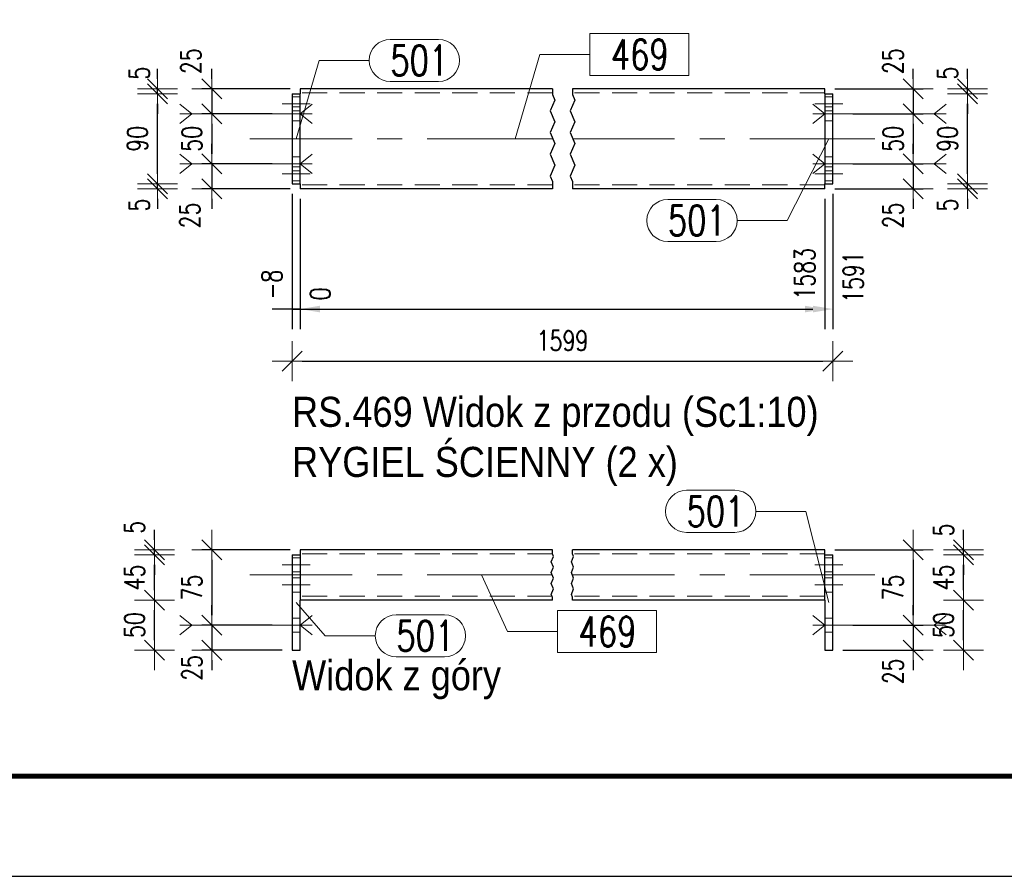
# Model space of a CAD drawing. Header units: millimetres. Extents: x -877 to 135, y 14151 to 14821.
# Tile 19 of 46: x -386 to -288, y 14151 to 14237. Entities that reach past the tile are written whole.
import ezdxf

# ---------------------------------------------------------------- set-up
doc = ezdxf.new("R2010")
doc.units = ezdxf.units.MM
doc.header["$LTSCALE"] = 10
doc.linetypes.add('HIDDEN', pattern=[0.375, 0.25, -0.125])
doc.linetypes.add('MITTE', pattern=[2, 1.25, -0.25, 0.25, -0.25])
doc.layers.get('Defpoints').update_dxf_attribs({"color": 1})
doc.layers.add('_FORMATKA', color=8, linetype='Continuous', plot=False)
for name, color, linetype, lineweight in [('_RAMKA', 7, 'Continuous', 35), ('PS_Bolt', 4, 'Continuous', 13), ('PS_DIM', 4, 'Continuous', 13), ('PS_Hidden', 2, 'HIDDEN', 9), ('PS_Mid', 5, 'MITTE', 15), ('PS_Pos', 1, 'Continuous', 15), ('PS_Shape', 161, 'Continuous', 30), ('PS_SOLID', 7, 'Continuous', 30), ('PS_TEXT', 3, 'Continuous', 18)]:
    doc.layers.add(name, color=color, linetype=linetype, lineweight=lineweight)
doc.styles.add('gil', font='txt', dxfattribs={"width": 0.9})
doc.styles.add('simplex', font='simplex.shx', dxfattribs={"width": 0.75})
doc.dimstyles.new('1_10_GŁ_DS1-LS10', dxfattribs={"dimtxt": 2, "dimasz": 2, "dimexe": 2, "dimexo": 1, "dimgap": 1, "dimtad": 1, "dimjust": 4, "dimdec": 0, "dimlfac": 10, "dimtxsty": 'simplex', "dimblk1": 'NONE', "dimsah": 1, "dimcen": 2, "dimclrd": 256, "dimclre": 256, "dimclrt": 3, "dimadec": 1, "dimazin": 0, "dimtfac": 1, "dimtdec": 0, "dimtmove": 2, "dimatfit": 3, "dimfxl": 1, "dimarcsym": 0})
doc.dimstyles.new('1_10_PRZ', dxfattribs={"dimtxt": 2, "dimasz": 1, "dimexe": 2, "dimexo": 5, "dimgap": 1, "dimtad": 1, "dimdec": 0, "dimlfac": 10, "dimtxsty": 'simplex', "dimblk": 'dimznak', "dimcen": 2, "dimse1": 1, "dimse2": 1, "dimclrt": 3, "dimadec": 1, "dimazin": 0, "dimtfac": 1, "dimtdec": 0, "dimtix": 1, "dimtmove": 2, "dimatfit": 3, "dimldrblk": 'dim-grot', "dimfxl": 1, "dimarcsym": 0})
doc.dimstyles.new('1_10_PRZ_DS1-LS10', dxfattribs={"dimtxt": 2, "dimasz": 1, "dimexe": 2, "dimexo": 5, "dimgap": 1, "dimtad": 1, "dimdec": 0, "dimlfac": 10, "dimtxsty": 'simplex', "dimblk": 'dimznak', "dimcen": 2, "dimse1": 1, "dimse2": 1, "dimclrt": 3, "dimadec": 1, "dimazin": 0, "dimtfac": 1, "dimtdec": 0, "dimtix": 1, "dimtmove": 2, "dimatfit": 3, "dimldrblk": 'dim-grot', "dimfxl": 1, "dimarcsym": 0})
doc.dimstyles.new('1_10_SC', dxfattribs={"dimtxt": 2, "dimasz": 1, "dimexe": 1, "dimexo": 1, "dimgap": 1, "dimtad": 1, "dimdec": 0, "dimlfac": 10, "dimtxsty": 'simplex', "dimblk": 'dimznak', "dimcen": 2, "dimclrd": 256, "dimclre": 256, "dimclrt": 3, "dimadec": 1, "dimazin": 0, "dimtfac": 1, "dimtdec": 0, "dimtix": 1, "dimtmove": 2, "dimatfit": 3, "dimldrblk": 'dim-grot', "dimfxl": 1, "dimarcsym": 0})

# ---------------------------------------------------------------- blocks, each defined once
blk = doc.blocks.new('*D453')
at = {"layer": 'Defpoints', "color": 0, "transparency": 16777216}
for p in [(-358.929, 14220.212), (-358.129, 14219.712), (-358.129, 14207.712)]:
    blk.add_point(p, dxfattribs=at)
at = {"layer": 'PS_DIM', "lineweight": -2, "transparency": 16777216}
for p, q in [((-358.929, 14219.212), (-358.929, 14205.712)), ((-358.129, 14218.712), (-358.129, 14205.712)), ((-358.929, 14207.712), (-360.929, 14207.712)), ((-358.929, 14207.712), (-358.129, 14207.712)), ((-356.129, 14207.712), (-354.129, 14207.712))]:
    blk.add_line(p, q, dxfattribs=at)
at = {"layer": 'PS_DIM', "transparency": 16777216}
blk.add_solid([(-356.129, 14208.045), (-356.129, 14207.378), (-358.129, 14207.712)], dxfattribs=at)
at = {"layer": 'PS_DIM', "color": 3, "transparency": 16777216, "insert": (-360.949, 14210.16), "char_height": 2, "attachment_point": 5, "rotation": 90, "style": 'simplex'}
blk.add_mtext('-8', dxfattribs=at)
blk = doc.blocks.new('_None')
blk = doc.blocks.new('*D454')
at = {"layer": 'Defpoints', "color": 0, "transparency": 16777216}
for p in [(-358.129, 14219.712), (-358.129, 14219.712), (-358.129, 14207.712)]:
    blk.add_point(p, dxfattribs=at)
at = {"layer": 'PS_DIM', "lineweight": -2, "transparency": 16777216}
for p, q in [((-358.129, 14218.712), (-358.129, 14205.712)), ((-358.129, 14218.712), (-358.129, 14205.712)), ((-358.129, 14207.712), (-360.129, 14207.712)), ((-356.129, 14207.712), (-354.129, 14207.712))]:
    blk.add_line(p, q, dxfattribs=at)
at = {"layer": 'PS_DIM', "transparency": 16777216}
blk.add_solid([(-356.129, 14208.045), (-356.129, 14207.378), (-358.129, 14207.712)], dxfattribs=at)
at = {"layer": 'PS_DIM', "color": 3, "transparency": 16777216, "insert": (-356.109, 14209.232), "char_height": 2, "attachment_point": 5, "rotation": 90, "style": 'simplex'}
blk.add_mtext('0', dxfattribs=at)
blk = doc.blocks.new('*D455')
at = {"layer": 'Defpoints', "color": 0, "transparency": 16777216}
for p in [(-358.129, 14219.712), (-305.729, 14219.712), (-305.729, 14207.712)]:
    blk.add_point(p, dxfattribs=at)
at = {"layer": 'PS_DIM', "lineweight": -2, "transparency": 16777216}
for p, q in [((-358.129, 14218.712), (-358.129, 14205.712)), ((-305.729, 14218.712), (-305.729, 14205.712)), ((-358.129, 14207.712), (-307.729, 14207.712))]:
    blk.add_line(p, q, dxfattribs=at)
at = {"layer": 'PS_DIM', "transparency": 16777216}
blk.add_solid([(-307.729, 14208.045), (-307.729, 14207.378), (-305.729, 14207.712)], dxfattribs=at)
at = {"layer": 'PS_DIM', "color": 3, "transparency": 16777216, "insert": (-307.749, 14211.232), "char_height": 2, "attachment_point": 5, "rotation": 90, "style": 'simplex'}
blk.add_mtext('1583', dxfattribs=at)
blk = doc.blocks.new('*D456')
at = {"layer": 'Defpoints', "color": 0, "transparency": 16777216}
for p in [(-358.129, 14219.712), (-304.929, 14220.212), (-304.929, 14207.712)]:
    blk.add_point(p, dxfattribs=at)
at = {"layer": 'PS_DIM', "lineweight": -2, "transparency": 16777216}
for p, q in [((-358.129, 14218.712), (-358.129, 14205.712)), ((-304.929, 14219.212), (-304.929, 14205.712)), ((-358.129, 14207.712), (-306.929, 14207.712))]:
    blk.add_line(p, q, dxfattribs=at)
at = {"layer": 'PS_DIM', "transparency": 16777216}
blk.add_solid([(-306.929, 14208.045), (-306.929, 14207.378), (-304.929, 14207.712)], dxfattribs=at)
at = {"layer": 'PS_DIM', "color": 3, "transparency": 16777216, "insert": (-302.909, 14210.91), "char_height": 2, "attachment_point": 5, "rotation": 90, "style": 'simplex'}
blk.add_mtext('1591', dxfattribs=at)
blk = doc.blocks.new('dimznak')
at = {"color": 0}
for points in [[(0, 2), (0, -2)], [(-2, 0), (2, 0)]]:
    blk.add_lwpolyline(points, dxfattribs=at)
at = {"color": 2}
blk.add_lwpolyline([(1, 1), (-1, -1)], dxfattribs=at)
blk = doc.blocks.new('*D457')
at = {"layer": 'Defpoints', "color": 0, "transparency": 16777216}
for p in [(-305.729, 14229.712), (-303.929, 14227.212), (-296.929, 14227.212)]:
    blk.add_point(p, dxfattribs=at)
at = {"layer": 'PS_DIM', "lineweight": -2, "transparency": 16777216}
for p, q in [((-296.929, 14230.712), (-296.929, 14231.712)), ((-304.729, 14229.712), (-295.929, 14229.712)), ((-296.929, 14229.712), (-296.929, 14227.212)), ((-302.929, 14227.212), (-295.929, 14227.212)), ((-296.929, 14226.212), (-296.929, 14225.212))]:
    blk.add_line(p, q, dxfattribs=at)
for p, rotation in [((-296.929, 14229.712), 270), ((-296.929, 14227.212), 90)]:
    blk.add_blockref('dimznak', p, dxfattribs=dict(at, rotation=rotation))
at = {"layer": 'PS_DIM', "color": 3, "transparency": 16777216, "insert": (-298.929, 14232.459), "char_height": 2, "attachment_point": 5, "rotation": 90, "style": 'simplex'}
blk.add_mtext('25', dxfattribs=at)
blk = doc.blocks.new('dim-grot')
blk.add_hatch(color=256).paths.add_polyline_path([(0, 0), (-2, 0.5), (-2, -0.5)])
blk.add_lwpolyline([(0, 0), (-2, 0.5), (-2, -0.5), (0, 0)])
blk = doc.blocks.new('*D458')
at = {"layer": 'Defpoints', "color": 0, "transparency": 16777216}
for p in [(-303.929, 14227.212), (-303.929, 14222.212), (-296.929, 14222.212)]:
    blk.add_point(p, dxfattribs=at)
at = {"layer": 'PS_DIM', "lineweight": -2, "transparency": 16777216}
for p, q in [((-302.929, 14227.212), (-295.929, 14227.212)), ((-296.929, 14226.212), (-296.929, 14223.212)), ((-302.929, 14222.212), (-295.929, 14222.212))]:
    blk.add_line(p, q, dxfattribs=at)
for p, rotation in [((-296.929, 14227.212), 90), ((-296.929, 14222.212), 270)]:
    blk.add_blockref('dimznak', p, dxfattribs=dict(at, rotation=rotation))
at = {"layer": 'PS_DIM', "color": 3, "transparency": 16777216, "insert": (-298.929, 14224.712), "char_height": 2, "attachment_point": 5, "rotation": 90, "style": 'simplex'}
blk.add_mtext('50', dxfattribs=at)
blk = doc.blocks.new('*D459')
at = {"layer": 'Defpoints', "color": 0, "transparency": 16777216}
for p in [(-303.929, 14222.212), (-305.729, 14219.712), (-296.929, 14219.712)]:
    blk.add_point(p, dxfattribs=at)
at = {"layer": 'PS_DIM', "lineweight": -2, "transparency": 16777216}
for p, q in [((-296.929, 14223.212), (-296.929, 14224.212)), ((-302.929, 14222.212), (-295.929, 14222.212)), ((-296.929, 14222.212), (-296.929, 14219.712)), ((-304.729, 14219.712), (-295.929, 14219.712)), ((-296.929, 14218.712), (-296.929, 14217.712))]:
    blk.add_line(p, q, dxfattribs=at)
for p, rotation in [((-296.929, 14222.212), 270), ((-296.929, 14219.712), 90)]:
    blk.add_blockref('dimznak', p, dxfattribs=dict(at, rotation=rotation))
at = {"layer": 'PS_DIM', "color": 3, "transparency": 16777216, "insert": (-298.929, 14217.051), "char_height": 2, "attachment_point": 5, "rotation": 90, "style": 'simplex'}
blk.add_mtext('25', dxfattribs=at)
blk = doc.blocks.new('*D460')
at = {"layer": 'Defpoints', "color": 0, "transparency": 16777216}
for p in [(-305.729, 14219.712), (-304.929, 14220.212), (-291.486, 14220.212)]:
    blk.add_point(p, dxfattribs=at)
at = {"layer": 'PS_DIM', "color": 0, "lineweight": -2, "transparency": 16777216}
for p, q in [((-291.486, 14221.212), (-291.486, 14222.212)), ((-291.486, 14219.712), (-291.486, 14220.212)), ((-291.486, 14218.712), (-291.486, 14217.712))]:
    blk.add_line(p, q, dxfattribs=at)
for p, rotation in [((-291.486, 14220.212), 270), ((-291.486, 14219.712), 90)]:
    blk.add_blockref('dimznak', p, dxfattribs=dict(at, rotation=rotation))
at = {"layer": 'PS_DIM', "color": 3, "transparency": 16777216, "insert": (-293.486, 14218.09), "char_height": 2, "attachment_point": 5, "rotation": 90, "style": 'simplex'}
blk.add_mtext('5', dxfattribs=at)
blk = doc.blocks.new('*D461')
at = {"layer": 'Defpoints', "color": 0, "transparency": 16777216}
for p in [(-304.929, 14229.212), (-291.486, 14229.212), (-304.929, 14220.212)]:
    blk.add_point(p, dxfattribs=at)
at = {"layer": 'PS_DIM', "color": 0, "lineweight": -2, "transparency": 16777216}
blk.add_line((-291.486, 14221.212), (-291.486, 14228.212), dxfattribs=at)
for p, rotation in [((-291.486, 14229.212), 90), ((-291.486, 14220.212), 270)]:
    blk.add_blockref('dimznak', p, dxfattribs=dict(at, rotation=rotation))
at = {"layer": 'PS_DIM', "color": 3, "transparency": 16777216, "insert": (-293.486, 14224.712), "char_height": 2, "attachment_point": 5, "rotation": 90, "style": 'simplex'}
blk.add_mtext('90', dxfattribs=at)
blk = doc.blocks.new('*D462')
at = {"layer": 'Defpoints', "color": 0, "transparency": 16777216}
for p in [(-305.729, 14229.712), (-304.929, 14229.212), (-291.486, 14229.712)]:
    blk.add_point(p, dxfattribs=at)
at = {"layer": 'PS_DIM', "color": 0, "lineweight": -2, "transparency": 16777216}
for p, q in [((-291.486, 14230.712), (-291.486, 14231.712)), ((-291.486, 14229.212), (-291.486, 14229.712)), ((-291.486, 14228.212), (-291.486, 14227.212))]:
    blk.add_line(p, q, dxfattribs=at)
for p, rotation in [((-291.486, 14229.712), 270), ((-291.486, 14229.212), 90)]:
    blk.add_blockref('dimznak', p, dxfattribs=dict(at, rotation=rotation))
at = {"layer": 'PS_DIM', "color": 3, "transparency": 16777216, "insert": (-293.486, 14231.271), "char_height": 2, "attachment_point": 5, "rotation": 90, "style": 'simplex'}
blk.add_mtext('5', dxfattribs=at)
blk = doc.blocks.new('*D463')
at = {"layer": 'Defpoints', "color": 0, "transparency": 16777216}
for p in [(-358.129, 14229.712), (-366.929, 14227.212), (-359.929, 14227.212)]:
    blk.add_point(p, dxfattribs=at)
at = {"layer": 'PS_DIM', "lineweight": -2, "transparency": 16777216}
for p, q in [((-366.929, 14230.712), (-366.929, 14231.712)), ((-359.129, 14229.712), (-367.929, 14229.712)), ((-366.929, 14229.712), (-366.929, 14227.212)), ((-360.929, 14227.212), (-367.929, 14227.212)), ((-366.929, 14226.212), (-366.929, 14225.212))]:
    blk.add_line(p, q, dxfattribs=at)
for p, rotation in [((-366.929, 14229.712), 270), ((-366.929, 14227.212), 90)]:
    blk.add_blockref('dimznak', p, dxfattribs=dict(at, rotation=rotation))
at = {"layer": 'PS_DIM', "color": 3, "transparency": 16777216, "insert": (-369.032, 14232.459), "char_height": 2, "attachment_point": 5, "rotation": 90, "style": 'simplex'}
blk.add_mtext('25', dxfattribs=at)
blk = doc.blocks.new('*D464')
at = {"layer": 'Defpoints', "color": 0, "transparency": 16777216}
for p in [(-359.929, 14227.212), (-366.929, 14222.212), (-359.929, 14222.212)]:
    blk.add_point(p, dxfattribs=at)
at = {"layer": 'PS_DIM', "lineweight": -2, "transparency": 16777216}
for p, q in [((-360.929, 14227.212), (-367.929, 14227.212)), ((-366.929, 14226.212), (-366.929, 14223.212)), ((-360.929, 14222.212), (-367.929, 14222.212))]:
    blk.add_line(p, q, dxfattribs=at)
for p, rotation in [((-366.929, 14227.212), 90), ((-366.929, 14222.212), 270)]:
    blk.add_blockref('dimznak', p, dxfattribs=dict(at, rotation=rotation))
at = {"layer": 'PS_DIM', "color": 3, "transparency": 16777216, "insert": (-368.929, 14224.712), "char_height": 2, "attachment_point": 5, "rotation": 90, "style": 'simplex'}
blk.add_mtext('50', dxfattribs=at)
blk = doc.blocks.new('*D465')
at = {"layer": 'Defpoints', "color": 0, "transparency": 16777216}
for p in [(-359.929, 14222.212), (-366.929, 14219.712), (-358.129, 14219.712)]:
    blk.add_point(p, dxfattribs=at)
at = {"layer": 'PS_DIM', "lineweight": -2, "transparency": 16777216}
for p, q in [((-366.929, 14223.212), (-366.929, 14224.212)), ((-360.929, 14222.212), (-367.929, 14222.212)), ((-366.929, 14222.212), (-366.929, 14219.712)), ((-359.129, 14219.712), (-367.929, 14219.712)), ((-366.929, 14218.712), (-366.929, 14217.712))]:
    blk.add_line(p, q, dxfattribs=at)
for p, rotation in [((-366.929, 14222.212), 270), ((-366.929, 14219.712), 90)]:
    blk.add_blockref('dimznak', p, dxfattribs=dict(at, rotation=rotation))
at = {"layer": 'PS_DIM', "color": 3, "transparency": 16777216, "insert": (-369.129, 14217.051), "char_height": 2, "attachment_point": 5, "rotation": 90, "style": 'simplex'}
blk.add_mtext('25', dxfattribs=at)
blk = doc.blocks.new('*D466')
at = {"layer": 'Defpoints', "color": 0, "transparency": 16777216}
for p in [(-372.372, 14220.212), (-358.929, 14220.212), (-358.129, 14219.712)]:
    blk.add_point(p, dxfattribs=at)
at = {"layer": 'PS_DIM', "color": 0, "lineweight": -2, "transparency": 16777216}
for p, q in [((-372.372, 14221.212), (-372.372, 14222.212)), ((-372.372, 14219.712), (-372.372, 14220.212)), ((-372.372, 14218.712), (-372.372, 14217.712))]:
    blk.add_line(p, q, dxfattribs=at)
for p, rotation in [((-372.372, 14220.212), 270), ((-372.372, 14219.712), 90)]:
    blk.add_blockref('dimznak', p, dxfattribs=dict(at, rotation=rotation))
at = {"layer": 'PS_DIM', "color": 3, "transparency": 16777216, "insert": (-374.182, 14218.09), "char_height": 2, "attachment_point": 5, "rotation": 90, "style": 'simplex'}
blk.add_mtext('5', dxfattribs=at)
blk = doc.blocks.new('*D467')
at = {"layer": 'Defpoints', "color": 0, "transparency": 16777216}
for p in [(-372.372, 14229.212), (-358.929, 14229.212), (-358.929, 14220.212)]:
    blk.add_point(p, dxfattribs=at)
at = {"layer": 'PS_DIM', "color": 0, "lineweight": -2, "transparency": 16777216}
blk.add_line((-372.372, 14221.212), (-372.372, 14228.212), dxfattribs=at)
for p, rotation in [((-372.372, 14229.212), 90), ((-372.372, 14220.212), 270)]:
    blk.add_blockref('dimznak', p, dxfattribs=dict(at, rotation=rotation))
at = {"layer": 'PS_DIM', "color": 3, "transparency": 16777216, "insert": (-374.372, 14224.712), "char_height": 2, "attachment_point": 5, "rotation": 90, "style": 'simplex'}
blk.add_mtext('90', dxfattribs=at)
blk = doc.blocks.new('*D468')
at = {"layer": 'Defpoints', "color": 0, "transparency": 16777216}
for p in [(-372.372, 14229.712), (-358.929, 14229.212), (-358.129, 14229.712)]:
    blk.add_point(p, dxfattribs=at)
at = {"layer": 'PS_DIM', "color": 0, "lineweight": -2, "transparency": 16777216}
for p, q in [((-372.372, 14230.712), (-372.372, 14231.712)), ((-372.372, 14229.212), (-372.372, 14229.712)), ((-372.372, 14228.212), (-372.372, 14227.212))]:
    blk.add_line(p, q, dxfattribs=at)
for p, rotation in [((-372.372, 14229.712), 270), ((-372.372, 14229.212), 90)]:
    blk.add_blockref('dimznak', p, dxfattribs=dict(at, rotation=rotation))
at = {"layer": 'PS_DIM', "color": 3, "transparency": 16777216, "insert": (-374.182, 14231.271), "char_height": 2, "attachment_point": 5, "rotation": 90, "style": 'simplex'}
blk.add_mtext('5', dxfattribs=at)
blk = doc.blocks.new('*D469')
at = {"layer": 'Defpoints', "color": 0, "transparency": 16777216}
for p in [(-358.129, 14183.658), (-366.929, 14176.158), (-359.929, 14176.158)]:
    blk.add_point(p, dxfattribs=at)
at = {"layer": 'PS_DIM', "lineweight": -2, "transparency": 16777216}
for p, q in [((-359.129, 14183.658), (-367.929, 14183.658)), ((-366.929, 14182.658), (-366.929, 14177.158)), ((-360.929, 14176.158), (-367.929, 14176.158))]:
    blk.add_line(p, q, dxfattribs=at)
for p, rotation in [((-366.929, 14183.658), 90), ((-366.929, 14176.158), 270)]:
    blk.add_blockref('dimznak', p, dxfattribs=dict(at, rotation=rotation))
at = {"layer": 'PS_DIM', "color": 3, "transparency": 16777216, "insert": (-368.929, 14179.908), "char_height": 2, "attachment_point": 5, "rotation": 90, "style": 'simplex'}
blk.add_mtext('75', dxfattribs=at)
blk = doc.blocks.new('*D470')
at = {"layer": 'Defpoints', "color": 0, "transparency": 16777216}
for p in [(-359.929, 14176.158), (-366.929, 14173.658), (-358.929, 14173.658)]:
    blk.add_point(p, dxfattribs=at)
at = {"layer": 'PS_DIM', "lineweight": -2, "transparency": 16777216}
for p, q in [((-366.929, 14177.158), (-366.929, 14178.158)), ((-360.929, 14176.158), (-367.929, 14176.158)), ((-366.929, 14176.158), (-366.929, 14173.658)), ((-359.929, 14173.658), (-367.929, 14173.658)), ((-366.929, 14172.658), (-366.929, 14171.658))]:
    blk.add_line(p, q, dxfattribs=at)
for p, rotation in [((-366.929, 14176.158), 270), ((-366.929, 14173.658), 90)]:
    blk.add_blockref('dimznak', p, dxfattribs=dict(at, rotation=rotation))
at = {"layer": 'PS_DIM', "color": 3, "transparency": 16777216, "insert": (-368.929, 14171.877), "char_height": 2, "attachment_point": 5, "rotation": 90, "style": 'simplex'}
blk.add_mtext('25', dxfattribs=at)
blk = doc.blocks.new('*D471')
at = {"layer": 'Defpoints', "color": 0, "transparency": 16777216}
for p in [(-372.661, 14178.658), (-356.408, 14178.658), (-358.129, 14173.658)]:
    blk.add_point(p, dxfattribs=at)
at = {"layer": 'PS_DIM', "color": 0, "lineweight": -2, "transparency": 16777216}
blk.add_line((-372.661, 14174.658), (-372.661, 14177.658), dxfattribs=at)
for p, rotation in [((-372.661, 14178.658), 90), ((-372.661, 14173.658), 270)]:
    blk.add_blockref('dimznak', p, dxfattribs=dict(at, rotation=rotation))
at = {"layer": 'PS_DIM', "color": 3, "transparency": 16777216, "insert": (-374.661, 14176.158), "char_height": 2, "attachment_point": 5, "rotation": 90, "style": 'simplex'}
blk.add_mtext('50', dxfattribs=at)
blk = doc.blocks.new('*D472')
at = {"layer": 'Defpoints', "color": 0, "transparency": 16777216}
for p in [(-372.661, 14183.158), (-358.929, 14183.158), (-356.408, 14178.658)]:
    blk.add_point(p, dxfattribs=at)
at = {"layer": 'PS_DIM', "color": 0, "lineweight": -2, "transparency": 16777216}
blk.add_line((-372.661, 14179.658), (-372.661, 14182.158), dxfattribs=at)
for p, rotation in [((-372.661, 14183.158), 90), ((-372.661, 14178.658), 270)]:
    blk.add_blockref('dimznak', p, dxfattribs=dict(at, rotation=rotation))
at = {"layer": 'PS_DIM', "color": 3, "transparency": 16777216, "insert": (-374.661, 14180.908), "char_height": 2, "attachment_point": 5, "rotation": 90, "style": 'simplex'}
blk.add_mtext('45', dxfattribs=at)
blk = doc.blocks.new('*D473')
at = {"layer": 'Defpoints', "color": 0, "transparency": 16777216}
for p in [(-372.661, 14183.658), (-358.929, 14183.158), (-358.129, 14183.658)]:
    blk.add_point(p, dxfattribs=at)
at = {"layer": 'PS_DIM', "color": 0, "lineweight": -2, "transparency": 16777216}
for p, q in [((-372.661, 14184.658), (-372.661, 14185.658)), ((-372.661, 14183.158), (-372.661, 14183.658)), ((-372.661, 14182.158), (-372.661, 14181.158))]:
    blk.add_line(p, q, dxfattribs=at)
for p, rotation in [((-372.661, 14183.658), 270), ((-372.661, 14183.158), 90)]:
    blk.add_blockref('dimznak', p, dxfattribs=dict(at, rotation=rotation))
at = {"layer": 'PS_DIM', "color": 3, "transparency": 16777216, "insert": (-374.661, 14185.913), "char_height": 2, "attachment_point": 5, "rotation": 90, "style": 'simplex'}
blk.add_mtext('5', dxfattribs=at)
blk = doc.blocks.new('*D474')
at = {"layer": 'Defpoints', "color": 0, "transparency": 16777216}
for p in [(-305.729, 14183.658), (-303.929, 14176.158), (-296.929, 14176.158)]:
    blk.add_point(p, dxfattribs=at)
at = {"layer": 'PS_DIM', "lineweight": -2, "transparency": 16777216}
for p, q in [((-304.729, 14183.658), (-295.929, 14183.658)), ((-296.929, 14182.658), (-296.929, 14177.158)), ((-302.929, 14176.158), (-295.929, 14176.158))]:
    blk.add_line(p, q, dxfattribs=at)
for p, rotation in [((-296.929, 14183.658), 90), ((-296.929, 14176.158), 270)]:
    blk.add_blockref('dimznak', p, dxfattribs=dict(at, rotation=rotation))
at = {"layer": 'PS_DIM', "color": 3, "transparency": 16777216, "insert": (-298.929, 14179.908), "char_height": 2, "attachment_point": 5, "rotation": 90, "style": 'simplex'}
blk.add_mtext('75', dxfattribs=at)
blk = doc.blocks.new('*D475')
at = {"layer": 'Defpoints', "color": 0, "transparency": 16777216}
for p in [(-303.929, 14176.158), (-304.929, 14173.658), (-296.929, 14173.658)]:
    blk.add_point(p, dxfattribs=at)
at = {"layer": 'PS_DIM', "lineweight": -2, "transparency": 16777216}
for p, q in [((-296.929, 14177.158), (-296.929, 14178.158)), ((-302.929, 14176.158), (-295.929, 14176.158)), ((-296.929, 14176.158), (-296.929, 14173.658)), ((-303.929, 14173.658), (-295.929, 14173.658)), ((-296.929, 14172.658), (-296.929, 14171.658))]:
    blk.add_line(p, q, dxfattribs=at)
for p, rotation in [((-296.929, 14176.158), 270), ((-296.929, 14173.658), 90)]:
    blk.add_blockref('dimznak', p, dxfattribs=dict(at, rotation=rotation))
at = {"layer": 'PS_DIM', "color": 3, "transparency": 16777216, "insert": (-298.929, 14171.538), "char_height": 2, "attachment_point": 5, "rotation": 90, "style": 'simplex'}
blk.add_mtext('25', dxfattribs=at)
blk = doc.blocks.new('*D476')
at = {"layer": 'Defpoints', "color": 0, "transparency": 16777216}
for p in [(-307.016, 14178.658), (-291.895, 14178.658), (-305.729, 14173.658)]:
    blk.add_point(p, dxfattribs=at)
at = {"layer": 'PS_DIM', "color": 0, "lineweight": -2, "transparency": 16777216}
blk.add_line((-291.895, 14174.658), (-291.895, 14177.658), dxfattribs=at)
for p, rotation in [((-291.895, 14178.658), 90), ((-291.895, 14173.658), 270)]:
    blk.add_blockref('dimznak', p, dxfattribs=dict(at, rotation=rotation))
at = {"layer": 'PS_DIM', "color": 3, "transparency": 16777216, "insert": (-293.895, 14176.158), "char_height": 2, "attachment_point": 5, "rotation": 90, "style": 'simplex'}
blk.add_mtext('50', dxfattribs=at)
blk = doc.blocks.new('*D477')
at = {"layer": 'Defpoints', "color": 0, "transparency": 16777216}
for p in [(-304.929, 14183.158), (-291.895, 14183.158), (-307.016, 14178.658)]:
    blk.add_point(p, dxfattribs=at)
at = {"layer": 'PS_DIM', "color": 0, "lineweight": -2, "transparency": 16777216}
blk.add_line((-291.895, 14179.658), (-291.895, 14182.158), dxfattribs=at)
for p, rotation in [((-291.895, 14183.158), 90), ((-291.895, 14178.658), 270)]:
    blk.add_blockref('dimznak', p, dxfattribs=dict(at, rotation=rotation))
at = {"layer": 'PS_DIM', "color": 3, "transparency": 16777216, "insert": (-293.895, 14180.908), "char_height": 2, "attachment_point": 5, "rotation": 90, "style": 'simplex'}
blk.add_mtext('45', dxfattribs=at)
blk = doc.blocks.new('*D478')
at = {"layer": 'Defpoints', "color": 0, "transparency": 16777216}
for p in [(-305.729, 14183.658), (-304.929, 14183.158), (-291.895, 14183.658)]:
    blk.add_point(p, dxfattribs=at)
at = {"layer": 'PS_DIM', "color": 0, "lineweight": -2, "transparency": 16777216}
for p, q in [((-291.895, 14184.658), (-291.895, 14185.658)), ((-291.895, 14183.158), (-291.895, 14183.658)), ((-291.895, 14182.158), (-291.895, 14181.158))]:
    blk.add_line(p, q, dxfattribs=at)
for p, rotation in [((-291.895, 14183.658), 270), ((-291.895, 14183.158), 90)]:
    blk.add_blockref('dimznak', p, dxfattribs=dict(at, rotation=rotation))
at = {"layer": 'PS_DIM', "color": 3, "transparency": 16777216, "insert": (-293.895, 14185.654), "char_height": 2, "attachment_point": 5, "rotation": 90, "style": 'simplex'}
blk.add_mtext('5', dxfattribs=at)
blk = doc.blocks.new('*D572')
at = {"layer": 'Defpoints', "color": 0, "transparency": 16777216}
for p in [(-304.929, 14220.512), (-358.929, 14220.212), (-304.929, 14202.52)]:
    blk.add_point(p, dxfattribs=at)
at = {"layer": 'PS_DIM', "color": 0, "lineweight": -2, "transparency": 16777216}
blk.add_line((-357.929, 14202.52), (-305.929, 14202.52), dxfattribs=at)
at = {"layer": 'PS_DIM', "color": 0, "lineweight": -2, "transparency": 16777216, "rotation": 180}
blk.add_blockref('dimznak', (-358.929, 14202.52), dxfattribs=at)
at = {"layer": 'PS_DIM', "color": 0, "lineweight": -2, "transparency": 16777216}
blk.add_blockref('dimznak', (-304.929, 14202.52), dxfattribs=at)
at = {"layer": 'PS_DIM', "color": 3, "transparency": 16777216, "insert": (-331.929, 14204.56), "char_height": 2, "attachment_point": 5, "style": 'simplex'}
blk.add_mtext('1599', dxfattribs=at)
blk = doc.blocks.new('*U279')
at = {"layer": '_FORMATKA', "lineweight": -3}
blk.add_lwpolyline([(-1000, 0), (0, 0), (0, 594), (-1000, 594)], close=True, dxfattribs=at)
at = {"layer": '_RAMKA', "lineweight": -3, "const_width": 0.5}
blk.add_lwpolyline([(-970, 10), (-10, 10), (-10, 584), (-970, 584)], close=True, dxfattribs=at)
blk = doc.blocks.new('*X977')
at = {"color": 4, "linetype": 'Continuous'}
for p, q in [((-370.129, 14223.172), (-368.929, 14222.212)), ((-368.929, 14222.212), (-370.129, 14221.252)), ((-356.929, 14222.212), (-370.129, 14222.212)), ((-356.929, 14223.172), (-358.129, 14222.212)), ((-358.129, 14222.212), (-356.929, 14221.252))]:
    blk.add_line(p, q, dxfattribs=at)
blk = doc.blocks.new('*X978')
at = {"color": 4, "linetype": 'Continuous'}
for p, q in [((-370.129, 14228.172), (-368.929, 14227.212)), ((-356.929, 14228.172), (-358.129, 14227.212)), ((-368.929, 14227.212), (-370.129, 14226.252)), ((-356.929, 14227.212), (-370.129, 14227.212)), ((-358.129, 14227.212), (-356.929, 14226.252))]:
    blk.add_line(p, q, dxfattribs=at)
blk = doc.blocks.new('*X979')
at = {"color": 4, "linetype": 'Continuous'}
for p, q in [((-306.929, 14228.172), (-305.729, 14227.212)), ((-293.629, 14228.172), (-294.829, 14227.212)), ((-305.729, 14227.212), (-306.929, 14226.252)), ((-293.629, 14227.212), (-306.929, 14227.212)), ((-294.829, 14227.212), (-293.629, 14226.252))]:
    blk.add_line(p, q, dxfattribs=at)
blk = doc.blocks.new('*X980')
at = {"color": 4, "linetype": 'Continuous'}
for p, q in [((-306.929, 14223.172), (-305.729, 14222.212)), ((-305.729, 14222.212), (-306.929, 14221.252)), ((-293.629, 14222.212), (-306.929, 14222.212)), ((-293.629, 14223.172), (-294.829, 14222.212)), ((-294.829, 14222.212), (-293.629, 14221.252))]:
    blk.add_line(p, q, dxfattribs=at)
blk = doc.blocks.new('*X983')
at = {"color": 1}
for p, q in [((-332.929, 14229.712), (-332.929, 14229.123)), ((-332.929, 14229.123), (-332.7, 14228.582)), ((-330.929, 14229.712), (-330.929, 14229.123)), ((-330.929, 14229.123), (-330.7, 14228.582)), ((-332.7, 14228.582), (-333.158, 14227.498)), ((-330.7, 14228.582), (-331.158, 14227.498)), ((-333.158, 14227.498), (-332.7, 14226.414)), ((-331.158, 14227.498), (-330.7, 14226.414)), ((-332.7, 14226.414), (-333.158, 14225.331)), ((-330.7, 14226.414), (-331.158, 14225.331)), ((-333.158, 14225.331), (-332.7, 14224.247)), ((-331.158, 14225.331), (-330.7, 14224.247)), ((-332.7, 14224.247), (-333.158, 14223.164)), ((-330.7, 14224.247), (-331.158, 14223.164)), ((-333.158, 14223.164), (-332.7, 14222.08)), ((-331.158, 14223.164), (-330.7, 14222.08)), ((-332.7, 14222.08), (-333.158, 14220.996)), ((-330.7, 14222.08), (-331.158, 14220.996)), ((-333.158, 14220.996), (-332.929, 14220.455)), ((-332.929, 14220.455), (-332.929, 14219.712)), ((-331.158, 14220.996), (-330.929, 14220.455)), ((-330.929, 14220.455), (-330.929, 14219.712))]:
    blk.add_line(p, q, dxfattribs=at)
at = {"layer": 'PS_Hidden', "color": 2, "linetype": 'HIDDEN'}
for p, q in [((-332.929, 14229.312), (-358.129, 14229.312)), ((-305.729, 14229.312), (-330.929, 14229.312)), ((-358.129, 14228.912), (-358.929, 14228.912)), ((-304.929, 14228.912), (-305.729, 14228.912)), ((-358.929, 14227.912), (-358.129, 14227.912)), ((-358.129, 14227.512), (-358.929, 14227.512)), ((-305.729, 14227.912), (-304.929, 14227.912)), ((-304.929, 14227.512), (-305.729, 14227.512)), ((-358.929, 14226.512), (-358.129, 14226.512)), ((-305.729, 14226.512), (-304.929, 14226.512)), ((-358.929, 14222.912), (-358.129, 14222.912)), ((-305.729, 14222.912), (-304.929, 14222.912)), ((-358.129, 14221.912), (-358.929, 14221.912)), ((-358.929, 14221.512), (-358.129, 14221.512)), ((-304.929, 14221.912), (-305.729, 14221.912)), ((-305.729, 14221.512), (-304.929, 14221.512)), ((-358.129, 14220.512), (-358.929, 14220.512)), ((-304.929, 14220.512), (-305.729, 14220.512)), ((-332.929, 14220.112), (-358.129, 14220.112)), ((-305.729, 14220.112), (-330.929, 14220.112))]:
    blk.add_line(p, q, dxfattribs=at)
at = {"layer": 'PS_Mid', "color": 5, "linetype": 'MITTE'}
for p, q in [((-359.929, 14228.212), (-357.129, 14228.212)), ((-306.729, 14228.212), (-303.929, 14228.212)), ((-357.129, 14227.212), (-359.929, 14227.212)), ((-303.929, 14227.212), (-306.729, 14227.212)), ((-332.929, 14224.712), (-363.129, 14224.712)), ((-300.729, 14224.712), (-330.929, 14224.712)), ((-357.129, 14222.212), (-359.929, 14222.212)), ((-303.929, 14222.212), (-306.729, 14222.212)), ((-359.929, 14221.212), (-357.129, 14221.212)), ((-306.729, 14221.212), (-303.929, 14221.212))]:
    blk.add_line(p, q, dxfattribs=at)
at = {"layer": 'PS_SOLID', "color": 7, "linetype": 'Continuous'}
for p, q in [((-358.929, 14229.212), (-358.929, 14220.212)), ((-358.929, 14229.212), (-358.129, 14229.212)), ((-332.929, 14229.712), (-358.129, 14229.712)), ((-358.129, 14229.712), (-358.129, 14229.212)), ((-358.129, 14220.212), (-358.129, 14229.212)), ((-305.729, 14229.712), (-330.929, 14229.712)), ((-305.729, 14229.212), (-305.729, 14229.712)), ((-305.729, 14229.212), (-305.729, 14220.212)), ((-305.729, 14229.212), (-304.929, 14229.212)), ((-304.929, 14220.212), (-304.929, 14229.212)), ((-358.929, 14220.212), (-358.129, 14220.212)), ((-358.129, 14220.212), (-358.129, 14219.712)), ((-332.929, 14219.712), (-358.129, 14219.712)), ((-305.729, 14219.712), (-330.929, 14219.712)), ((-305.729, 14220.212), (-304.929, 14220.212)), ((-305.729, 14219.712), (-305.729, 14220.212))]:
    blk.add_line(p, q, dxfattribs=at)
blk = doc.blocks.new('*X984')
at = {"color": 1}
for p, q in [((-319.324, 14235.234), (-329.202, 14235.234)), ((-329.202, 14235.234), (-329.202, 14231.034)), ((-319.324, 14231.034), (-319.324, 14235.234)), ((-336.667, 14224.712), (-334.202, 14233.134)), ((-334.202, 14233.134), (-329.202, 14233.134)), ((-329.202, 14231.034), (-319.324, 14231.034))]:
    blk.add_line(p, q, dxfattribs=at)
at = {"color": 30, "style": 'simplex', "width": 0.75}
blk.add_text('469', height=3, dxfattribs=at).set_placement((-327.102, 14231.634))
blk = doc.blocks.new('*X985')
at = {"color": 1}
for p, q in [((-305.329, 14224.712), (-309.488, 14216.553)), ((-321.409, 14218.653), (-316.588, 14218.653)), ((-314.488, 14216.553), (-309.488, 14216.553)), ((-321.409, 14214.453), (-316.588, 14214.453))]:
    blk.add_line(p, q, dxfattribs=at)
for centre, start, end in [((-321.409, 14216.553), 90, 270), ((-316.588, 14216.553), 270, 90)]:
    blk.add_arc(centre, 2.1, start, end, dxfattribs=at)
at = {"color": 30, "style": 'simplex', "width": 0.75}
blk.add_text('501', height=3, dxfattribs=at).set_placement((-321.409, 14215.053))
blk = doc.blocks.new('*X986')
at = {"color": 1}
for p, q in [((-349.124, 14234.642), (-344.303, 14234.642)), ((-358.529, 14224.712), (-356.224, 14232.542)), ((-356.224, 14232.542), (-351.224, 14232.542)), ((-349.124, 14230.442), (-344.303, 14230.442))]:
    blk.add_line(p, q, dxfattribs=at)
for centre, start, end in [((-349.124, 14232.542), 90, 270), ((-344.303, 14232.542), 270, 90)]:
    blk.add_arc(centre, 2.1, start, end, dxfattribs=at)
at = {"color": 30, "style": 'simplex', "width": 0.75}
blk.add_text('501', height=3, dxfattribs=at).set_placement((-349.124, 14231.042))
blk = doc.blocks.new('*X987')
at = {"color": 3, "style": 'gil', "width": 0.9}
for s, p in [('RS.469 Widok z przodu (Sc1:10)', (-358.929, 14195.951)), ('RYGIEL ŚCIENNY (2 x)', (-358.929, 14190.951))]:
    blk.add_text(s, height=3, dxfattribs=at).set_placement(p)
blk = doc.blocks.new('*X988')
at = {"color": 4, "linetype": 'Continuous'}
for p, q in [((-370.129, 14177.118), (-368.929, 14176.158)), ((-356.929, 14177.118), (-358.129, 14176.158)), ((-368.929, 14176.158), (-370.129, 14175.198)), ((-356.929, 14176.158), (-370.129, 14176.158)), ((-358.129, 14176.158), (-356.929, 14175.198))]:
    blk.add_line(p, q, dxfattribs=at)
blk = doc.blocks.new('*X989')
at = {"color": 4, "linetype": 'Continuous'}
for p, q in [((-370.129, 14177.118), (-368.929, 14176.158)), ((-356.929, 14177.118), (-358.129, 14176.158)), ((-368.929, 14176.158), (-370.129, 14175.198)), ((-356.929, 14176.158), (-370.129, 14176.158)), ((-358.129, 14176.158), (-356.929, 14175.198))]:
    blk.add_line(p, q, dxfattribs=at)
blk = doc.blocks.new('*X990')
at = {"color": 4, "linetype": 'Continuous'}
for p, q in [((-306.929, 14177.118), (-305.729, 14176.158)), ((-293.629, 14177.118), (-294.829, 14176.158)), ((-305.729, 14176.158), (-306.929, 14175.198)), ((-293.629, 14176.158), (-306.929, 14176.158)), ((-294.829, 14176.158), (-293.629, 14175.198))]:
    blk.add_line(p, q, dxfattribs=at)
blk = doc.blocks.new('*X991')
at = {"color": 4, "linetype": 'Continuous'}
for p, q in [((-306.929, 14177.118), (-305.729, 14176.158)), ((-293.629, 14177.118), (-294.829, 14176.158)), ((-305.729, 14176.158), (-306.929, 14175.198)), ((-293.629, 14176.158), (-306.929, 14176.158)), ((-294.829, 14176.158), (-293.629, 14175.198))]:
    blk.add_line(p, q, dxfattribs=at)
blk = doc.blocks.new('*X994')
at = {"color": 1}
for p, q in [((-333.044, 14182.474), (-332.815, 14183.015)), ((-332.929, 14183.286), (-332.929, 14183.658)), ((-332.815, 14183.015), (-332.929, 14183.286)), ((-331.044, 14182.474), (-330.815, 14183.015)), ((-330.929, 14183.286), (-330.929, 14183.658)), ((-330.815, 14183.015), (-330.929, 14183.286)), ((-332.815, 14181.932), (-333.044, 14182.474)), ((-333.044, 14181.39), (-332.815, 14181.932)), ((-330.815, 14181.932), (-331.044, 14182.474)), ((-331.044, 14181.39), (-330.815, 14181.932)), ((-332.815, 14180.848), (-333.044, 14181.39)), ((-330.815, 14180.848), (-331.044, 14181.39)), ((-333.044, 14180.306), (-332.815, 14180.848)), ((-332.815, 14179.765), (-333.044, 14180.306)), ((-331.044, 14180.306), (-330.815, 14180.848)), ((-330.815, 14179.765), (-331.044, 14180.306)), ((-333.044, 14179.223), (-332.815, 14179.765)), ((-332.929, 14178.952), (-333.044, 14179.223)), ((-332.929, 14178.658), (-332.929, 14178.952)), ((-331.044, 14179.223), (-330.815, 14179.765)), ((-330.929, 14178.952), (-331.044, 14179.223)), ((-330.929, 14178.658), (-330.929, 14178.952))]:
    blk.add_line(p, q, dxfattribs=at)
at = {"layer": 'PS_Hidden', "color": 2, "linetype": 'HIDDEN'}
for p, q in [((-332.929, 14183.258), (-358.129, 14183.258)), ((-305.729, 14183.258), (-330.929, 14183.258)), ((-358.129, 14182.858), (-358.929, 14182.858)), ((-304.929, 14182.858), (-305.729, 14182.858)), ((-358.129, 14181.458), (-358.929, 14181.458)), ((-304.929, 14181.458), (-305.729, 14181.458)), ((-358.129, 14180.858), (-358.929, 14180.858)), ((-304.929, 14180.858), (-305.729, 14180.858)), ((-358.129, 14179.458), (-358.929, 14179.458)), ((-332.929, 14179.058), (-358.129, 14179.058)), ((-305.729, 14179.058), (-330.929, 14179.058)), ((-304.929, 14179.458), (-305.729, 14179.458)), ((-358.929, 14176.858), (-358.129, 14176.858)), ((-305.729, 14176.858), (-304.929, 14176.858)), ((-358.929, 14175.458), (-358.129, 14175.458)), ((-305.729, 14175.458), (-304.929, 14175.458))]:
    blk.add_line(p, q, dxfattribs=at)
at = {"layer": 'PS_Mid', "color": 5, "linetype": 'MITTE'}
for p, q in [((-359.929, 14182.158), (-357.129, 14182.158)), ((-306.729, 14182.158), (-303.929, 14182.158)), ((-332.929, 14181.158), (-363.129, 14181.158)), ((-300.729, 14181.158), (-330.929, 14181.158)), ((-359.929, 14180.158), (-357.129, 14180.158)), ((-306.729, 14180.158), (-303.929, 14180.158)), ((-357.129, 14176.158), (-359.929, 14176.158)), ((-357.129, 14176.158), (-359.929, 14176.158)), ((-303.929, 14176.158), (-306.729, 14176.158)), ((-303.929, 14176.158), (-306.729, 14176.158))]:
    blk.add_line(p, q, dxfattribs=at)
at = {"layer": 'PS_SOLID', "color": 7, "linetype": 'Continuous'}
for p, q in [((-358.929, 14183.158), (-358.929, 14173.658)), ((-358.929, 14183.158), (-358.129, 14183.158)), ((-358.129, 14183.658), (-358.129, 14178.658)), ((-332.929, 14183.658), (-358.129, 14183.658)), ((-305.729, 14183.658), (-330.929, 14183.658)), ((-305.729, 14178.658), (-305.729, 14183.658)), ((-305.729, 14183.158), (-304.929, 14183.158)), ((-304.929, 14173.658), (-304.929, 14183.158)), ((-358.129, 14173.658), (-358.129, 14178.658)), ((-332.929, 14178.658), (-358.129, 14178.658)), ((-305.729, 14178.658), (-330.929, 14178.658)), ((-305.729, 14178.658), (-305.729, 14173.658)), ((-358.929, 14173.658), (-358.129, 14173.658)), ((-305.729, 14173.658), (-304.929, 14173.658))]:
    blk.add_line(p, q, dxfattribs=at)
blk = doc.blocks.new('*X995')
at = {"color": 1}
for p, q in [((-340.024, 14181.158), (-337.426, 14175.501)), ((-322.547, 14177.601), (-332.426, 14177.601)), ((-332.426, 14177.601), (-332.426, 14173.401)), ((-322.547, 14173.401), (-322.547, 14177.601)), ((-337.426, 14175.501), (-332.426, 14175.501)), ((-332.426, 14173.401), (-322.547, 14173.401))]:
    blk.add_line(p, q, dxfattribs=at)
at = {"color": 30, "style": 'simplex', "width": 0.75}
blk.add_text('469', height=3, dxfattribs=at).set_placement((-330.326, 14174.001))
blk = doc.blocks.new('*X996')
at = {"color": 1}
for p, q in [((-319.542, 14189.611), (-314.721, 14189.611)), ((-312.621, 14187.511), (-307.621, 14187.511)), ((-305.329, 14178.408), (-307.621, 14187.511)), ((-319.542, 14185.411), (-314.721, 14185.411))]:
    blk.add_line(p, q, dxfattribs=at)
for centre, start, end in [((-319.542, 14187.511), 90, 270), ((-314.721, 14187.511), 270, 90)]:
    blk.add_arc(centre, 2.1, start, end, dxfattribs=at)
at = {"color": 30, "style": 'simplex', "width": 0.75}
blk.add_text('501', height=3, dxfattribs=at).set_placement((-319.542, 14186.011))
blk = doc.blocks.new('*X997')
at = {"color": 1}
for p, q in [((-358.529, 14178.408), (-355.619, 14175.084)), ((-348.519, 14177.184), (-343.698, 14177.184)), ((-355.619, 14175.084), (-350.619, 14175.084)), ((-348.519, 14172.984), (-343.698, 14172.984))]:
    blk.add_line(p, q, dxfattribs=at)
for centre, start, end in [((-348.519, 14175.084), 90, 270), ((-343.698, 14175.084), 270, 90)]:
    blk.add_arc(centre, 2.1, start, end, dxfattribs=at)
at = {"color": 30, "style": 'simplex', "width": 0.75}
blk.add_text('501', height=3, dxfattribs=at).set_placement((-348.519, 14173.584))
blk = doc.blocks.new('*X998')
at = {"color": 3, "style": 'gil', "width": 0.9}
blk.add_text('Widok z góry', height=3, dxfattribs=at).set_placement((-358.929, 14169.643))
blk = doc.blocks.new('*X1104')
at = {"color": 4, "linetype": 'Continuous'}
for p, q in [((-306.929, 14223.172), (-305.729, 14222.212)), ((-305.729, 14222.212), (-306.929, 14221.252)), ((-293.629, 14222.212), (-306.929, 14222.212)), ((-293.629, 14223.172), (-294.829, 14222.212)), ((-294.829, 14222.212), (-293.629, 14221.252))]:
    blk.add_line(p, q, dxfattribs=at)
blk = doc.blocks.new('*X1105')
at = {"color": 4, "linetype": 'Continuous'}
for p, q in [((-306.929, 14228.172), (-305.729, 14227.212)), ((-293.629, 14228.172), (-294.829, 14227.212)), ((-305.729, 14227.212), (-306.929, 14226.252)), ((-293.629, 14227.212), (-306.929, 14227.212)), ((-294.829, 14227.212), (-293.629, 14226.252))]:
    blk.add_line(p, q, dxfattribs=at)

msp = doc.modelspace()

# ---------------------------------------------------------------- block references
at = {"layer": 'PS_Bolt', "color": 4}
for name in ['*X978', '*X979', '*X1105', '*X977', '*X980', '*X1104', '*X988', '*X989', '*X990', '*X991']:
    msp.add_blockref(name, (0, 0), dxfattribs=at)
at = {"layer": 'PS_DIM'}
msp.add_blockref('*U279', (129.44, 14151.068), dxfattribs=at)
at = {"layer": 'PS_Pos'}
for name in ['*X984', '*X986', '*X985', '*X996', '*X995', '*X997']:
    msp.add_blockref(name, (0, 0), dxfattribs=at)
at = {"layer": 'PS_Shape', "color": 20}
for name in ['*X983', '*X994']:
    msp.add_blockref(name, (0, 0), dxfattribs=at)
at = {"layer": 'PS_TEXT'}
for name in ['*X987', '*X998']:
    msp.add_blockref(name, (0, 0), dxfattribs=at)

# ---------------------------------------------------------------- dimensions: what is measured, and where the dimension line sits
at = {"layer": 'PS_DIM'}
for base, p1, p2, dimstyle, picture, middle in [((-366.929, 14227.212), (-358.129, 14229.712), (-359.929, 14227.212), '1_10_SC', '*D463', (-369.032, 14232.459)), ((-296.929, 14227.212), (-305.729, 14229.712), (-303.929, 14227.212), '1_10_SC', '*D457', (-298.929, 14232.459)), ((-372.372, 14229.712), (-358.929, 14229.212), (-358.129, 14229.712), '1_10_PRZ', '*D468', (-374.182, 14231.271)), ((-291.486, 14229.712), (-304.929, 14229.212), (-305.729, 14229.712), '1_10_PRZ', '*D462', (-293.486, 14231.271)), ((-366.929, 14219.712), (-359.929, 14222.212), (-358.129, 14219.712), '1_10_SC', '*D465', (-369.129, 14217.051)), ((-296.929, 14219.712), (-303.929, 14222.212), (-305.729, 14219.712), '1_10_SC', '*D459', (-298.929, 14217.051)), ((-372.372, 14220.212), (-358.129, 14219.712), (-358.929, 14220.212), '1_10_PRZ', '*D466', (-374.182, 14218.09)), ((-291.486, 14220.212), (-305.729, 14219.712), (-304.929, 14220.212), '1_10_PRZ', '*D460', (-293.486, 14218.09)), ((-372.661, 14183.658), (-358.929, 14183.158), (-358.129, 14183.658), '1_10_PRZ', '*D473', (-374.661, 14185.913)), ((-291.895, 14183.658), (-304.929, 14183.158), (-305.729, 14183.658), '1_10_PRZ', '*D478', (-293.895, 14185.654)), ((-366.929, 14173.658), (-359.929, 14176.158), (-358.929, 14173.658), '1_10_SC', '*D470', (-368.929, 14171.877)), ((-296.929, 14173.658), (-303.929, 14176.158), (-304.929, 14173.658), '1_10_SC', '*D475', (-298.929, 14171.538))]:
    dim = msp.add_linear_dim(base=base, p1=p1, p2=p2, angle=90, dimstyle=dimstyle, dxfattribs=at)
    dim.commit()
    dim.dimension.update_dxf_attribs({"geometry": picture, "text_midpoint": middle, "dimtype": 128})
for base, p1, p2, dimstyle, picture, middle in [((-372.372, 14229.212), (-358.929, 14220.212), (-358.929, 14229.212), '1_10_PRZ', '*D467', (-374.372, 14224.712)), ((-291.486, 14229.212), (-304.929, 14220.212), (-304.929, 14229.212), '1_10_PRZ', '*D461', (-293.486, 14224.712)), ((-366.929, 14222.212), (-359.929, 14227.212), (-359.929, 14222.212), '1_10_SC', '*D464', (-368.929, 14224.712)), ((-296.929, 14222.212), (-303.929, 14227.212), (-303.929, 14222.212), '1_10_SC', '*D458', (-298.929, 14224.712)), ((-372.661, 14183.158), (-356.408, 14178.658), (-358.929, 14183.158), '1_10_PRZ', '*D472', (-374.661, 14180.908)), ((-366.929, 14176.158), (-358.129, 14183.658), (-359.929, 14176.158), '1_10_SC', '*D469', (-368.929, 14179.908)), ((-291.895, 14183.158), (-307.016, 14178.658), (-304.929, 14183.158), '1_10_PRZ', '*D477', (-293.895, 14180.908)), ((-296.929, 14176.158), (-305.729, 14183.658), (-303.929, 14176.158), '1_10_SC', '*D474', (-298.929, 14179.908)), ((-372.661, 14178.658), (-358.129, 14173.658), (-356.408, 14178.658), '1_10_PRZ', '*D471', (-374.661, 14176.158)), ((-291.895, 14178.658), (-305.729, 14173.658), (-307.016, 14178.658), '1_10_PRZ', '*D476', (-293.895, 14176.158))]:
    dim = msp.add_linear_dim(base=base, p1=p1, p2=p2, angle=90, dimstyle=dimstyle, dxfattribs=at)
    dim.commit()
    dim.dimension.update_dxf_attribs({"geometry": picture, "text_midpoint": middle})
dim = msp.add_linear_dim(base=(-304.929, 14202.52), p1=(-358.929, 14220.212), p2=(-304.929, 14220.512), text='1599', dimstyle='1_10_PRZ_DS1-LS10', dxfattribs=at)
dim.commit()
dim.dimension.update_dxf_attribs({"geometry": '*D572', "text_midpoint": (-331.929, 14204.56), "dimtype": 128})
for base, p1, p2, text, picture, middle in [((-358.129, 14207.712), (-358.929, 14220.212), (-358.129, 14219.712), '-8', '*D453', (-360.949, 14210.16)), ((-304.929, 14207.712), (-358.129, 14219.712), (-304.929, 14220.212), '1591', '*D456', (-302.909, 14210.91)), ((-305.729, 14207.712), (-358.129, 14219.712), (-305.729, 14219.712), '1583', '*D455', (-307.749, 14211.232))]:
    dim = msp.add_linear_dim(base=base, p1=p1, p2=p2, text=text, dimstyle='1_10_GŁ_DS1-LS10', dxfattribs=at)
    dim.commit()
    dim.dimension.update_dxf_attribs({"geometry": picture, "text_midpoint": middle, "dimtype": 128, "text_rotation": 90})
dim = msp.add_linear_dim(base=(-358.129219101, 14207.711604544), p1=(-358.129219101, 14219.711604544), p2=(-358.129219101, 14219.711604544), dimstyle='1_10_GŁ_DS1-LS10', dxfattribs=at)
dim.commit()
dim.dimension.update_dxf_attribs({"geometry": '*D454', "text_midpoint": (-356.109219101, 14209.231604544), "dimtype": 128, "text_rotation": 90})

doc.saveas('drawing.dxf')
